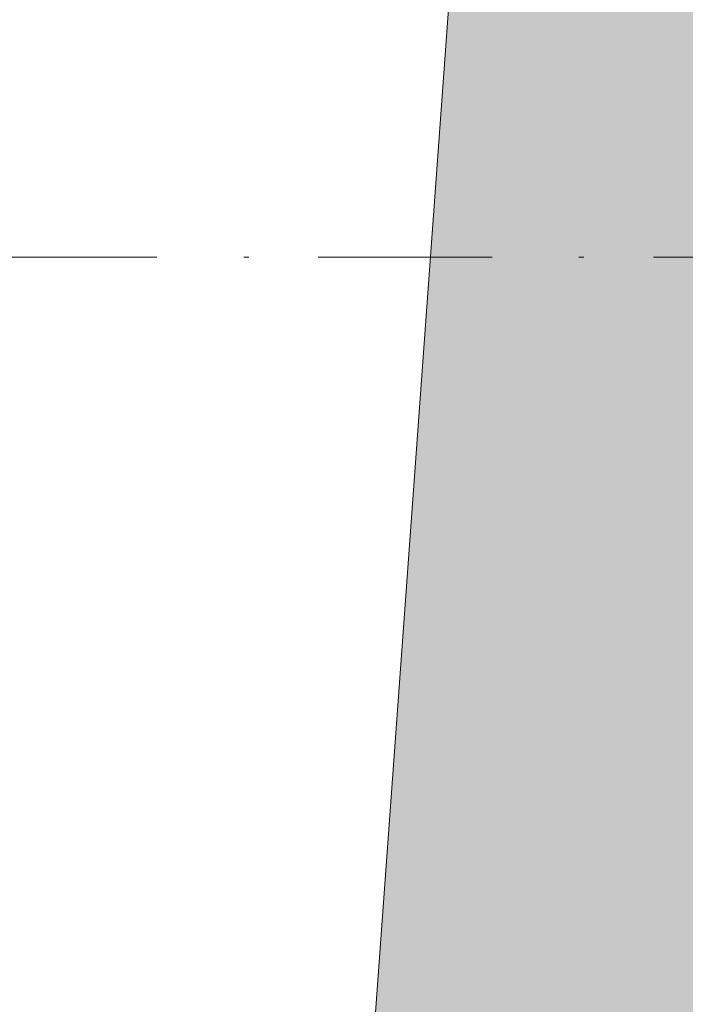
# Paper-space layout 'SA-902 Ruumi 103 siseviimistlused' of a CAD drawing. Header units: millimetres. Extents: x 15 to 415, y 5 to 292.
# Tile 25 of 71: x 60 to 73, y 147 to 167. Entities that reach past the tile are written whole.
import ezdxf
from ezdxf.xclip import XClip

# ---------------------------------------------------------------- set-up
doc = ezdxf.new("R2010")
doc.units = ezdxf.units.MM
doc.header["$MEASUREMENT"] = 0
doc.header["$XCLIPFRAME"] = 2
doc.linetypes.add('Dot & Dashed', pattern=[6.702778, 3.527778, -1.763889, 0, -1.411111])
doc.layers.add('AR - Seinad VS', color=7, linetype='Continuous')
doc.layers.add('AR - Teljed', color=7, linetype='Continuous')

# ---------------------------------------------------------------- blocks, each defined once
blk = doc.blocks.new('Drawing_1_1', base_point=(61.449, 53.275))
at = {"layer": 'AR - Seinad VS', "linetype": 'Continuous', "lineweight": 13}
blk.add_hatch(color=252, dxfattribs=at).paths.add_polyline_path([(65.806, 131.305), (73.786, 130.742), (75.907, 154.818), (76.976, 189.737), (70.052, 189.756)])
at = {"layer": 'AR - Seinad VS', "color": 252, "linetype": 'Continuous', "lineweight": 13, "flags": 128}
blk.add_lwpolyline([(70.052, 189.756), (65.806, 131.305)], dxfattribs=at)
at = {"layer": 'AR - Teljed', "color": 251, "linetype": 'Dot & Dashed', "lineweight": 13}
blk.add_line((52.131, 161.724), (244.201, 161.724), dxfattribs=at)

psp = doc.layouts.new('SA-902 Ruumi 103 siseviimistlused')

# ---------------------------------------------------------------- block references
at = {"color": 7, "linetype": 'Continuous', "lineweight": 13}
ref = psp.add_blockref('Drawing_1_1', (61.449, 53.275), dxfattribs=at)
XClip(ref).set_block_clipping_path([(24.1555726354, 26.0866641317), (244.2005401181, 283.9995795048)])

doc.saveas('drawing.dxf')
